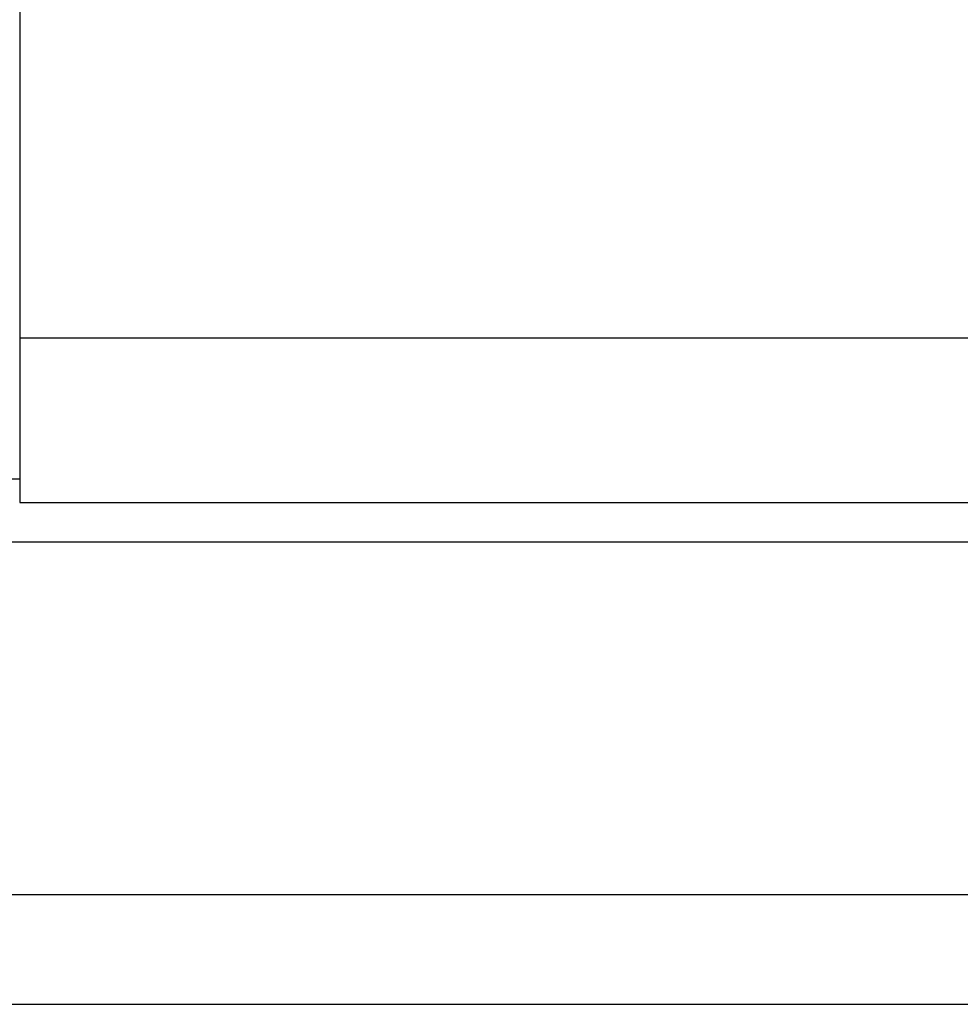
# Model space of a CAD drawing. Header units: millimetres. Extents: x 914 to 1153, y -9 to 64.
# Tile 4 of 55: x 1077.71 to 1083.7, y 4.61 to 10.89. Entities that reach past the tile are written whole.
import ezdxf

# ---------------------------------------------------------------- set-up
doc = ezdxf.new("R2010")
doc.units = ezdxf.units.MM
doc.header["$LTSCALE"] = 0.15
doc.layers.add('2', color=7, linetype='CONTINUOUS')
doc.layers.add('OUT', color=3, linetype='CONTINUOUS')

msp = doc.modelspace()

# ---------------------------------------------------------------- linework, layer by layer
at = {"layer": '2', "color": 0, "linetype": 'Continuous'}
msp.add_line((1071.7081, 7.957), (1077.7081, 7.957), dxfattribs=at)
at = {"layer": 'OUT', "color": 0}
for p, q in [((1077.7081, 28.6066), (1077.7081, 7.8066)), ((1077.7081, 8.8566), (1100.6081, 8.8566)), ((1077.7081, 7.8066), (1100.6081, 7.8066)), ((1022.5724, 7.5566), (1153.1581, 7.5566)), ((1022.3327, 5.3066), (1153.1581, 5.3066)), ((1003.1581, 4.6066), (1153.1581, 4.6066))]:
    msp.add_line(p, q, dxfattribs=at)

doc.saveas('drawing.dxf')
